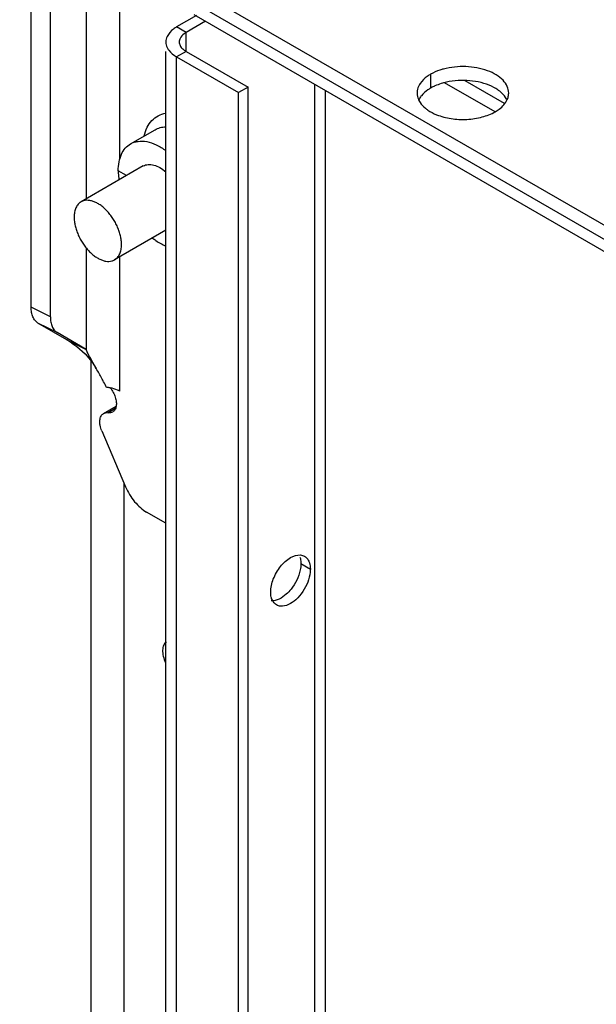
# Model space of a CAD drawing. Header units: inches. Extents: x 5 to 265, y 5 to 171.
# Tile 169 of 212: x 202.36 to 204.39, y 139.74 to 143.21. Entities that reach past the tile are written whole.
import ezdxf

# ---------------------------------------------------------------- set-up
doc = ezdxf.new("R2010")
doc.units = ezdxf.units.IN
doc.header["$LTSCALE"] = 14.96
doc.header["$MEASUREMENT"] = 0
doc.layers.get('0').update_dxf_attribs({"linetype": 'CONTINUOUS'})
doc.layers.add('03_ALL_AXES', color=7, linetype='CONTINUOUS')

msp = doc.modelspace()

# ---------------------------------------------------------------- linework, layer by layer
at = {"color": 7, "linetype": 'Continuous'}
for p, q in [((202.5894, 143.4933), (202.5894, 142.5802)), ((202.7078, 143.4249), (202.7078, 142.719)), ((202.3957, 142.1992), (202.3957, 143.3424)), ((202.4637, 142.1651), (202.4637, 143.3084)), ((202.9787, 143.2272), (202.9087, 143.1868)), ((203.0102, 143.207), (202.9419, 143.1676)), ((202.9694, 143.2306), (214.7319, 136.4397)), ((202.9419, 143.1676), (202.9087, 143.1868)), ((202.9419, 143.1007), (202.9419, 143.1676)), ((202.8709, 133.2758), (202.8709, 143.1007)), ((202.9419, 143.1007), (202.9087, 143.0815)), ((202.9419, 143.1007), (203.1604, 142.9745)), ((202.9087, 133.254), (202.9087, 143.0815)), ((202.9087, 143.0815), (203.1272, 142.9553)), ((204.0654, 142.9166), (203.9267, 142.9967)), ((203.1604, 142.9745), (203.1272, 142.9553)), ((203.1604, 133.1086), (203.1604, 142.9745)), ((203.3959, 132.9727), (203.3959, 142.9844)), ((203.4337, 132.9509), (203.4337, 142.9626)), ((204.0318, 142.8871), (203.8534, 142.99)), ((203.1272, 133.1278), (203.1272, 142.9553)), ((202.5894, 142.4084), (202.5894, 142.0498)), ((202.7078, 142.3761), (202.7078, 141.9025)), ((202.4637, 142.1651), (202.3957, 142.1992)), ((202.4877, 142.1089), (202.4198, 142.1429)), ((202.5215, 142.0839), (202.4198, 142.1429)), ((202.5894, 142.0498), (202.4877, 142.1089)), ((202.5387, 142.0723), (202.5215, 142.0839)), ((202.5215, 142.0839), (202.5894, 142.0498)), ((202.6075, 133.4279), (202.6075, 142.0085)), ((202.6509, 141.8238), (202.695, 141.8492)), ((202.6927, 141.8412), (202.667, 141.8263)), ((202.645, 141.7628), (202.7287, 141.5654)), ((202.7234, 133.3609), (202.7234, 141.5779)), ((202.8709, 141.4368), (202.8029, 141.4761)), ((203.3471, 141.2942), (203.3803, 141.275))]:
    msp.add_line(p, q, dxfattribs=at)
msp.add_lwpolyline([(202.5387, 142.0723), (202.5564, 142.0597), (202.5856, 142.034), (202.6109, 142.0044), (202.6254, 141.982)], dxfattribs=at)
for centre, radius, start, end in [((201.676, 141.4129), 1.1063, 27.0313, 28.1724), ((202.6511, 141.7831), 0.1331, 79.8198, 85.5127)]:
    msp.add_arc(centre, radius, start, end, dxfattribs=at)
for points, knots in [([(202.9087, 143.1868), (202.9049, 143.1846), (202.8917, 143.1759), (202.8802, 143.1638), (202.8753, 143.1534)], [0, 0, 0, 0, 0.277738, 1, 1, 1, 1]), ([(202.9419, 143.1676), (202.9395, 143.1662), (202.9311, 143.1607), (202.9238, 143.153), (202.9207, 143.1464)], [0, 0, 0, 0, 0.277738, 1, 1, 1, 1]), ([(202.8753, 143.1149), (202.8768, 143.1116), (202.8851, 143.098), (202.898, 143.0876), (202.9087, 143.0815)], [0, 0, 0, 0, 0.225566, 1, 1, 1, 1]), ([(202.9207, 143.1219), (202.9213, 143.1205), (202.9245, 143.1149), (202.9291, 143.11), (202.9329, 143.1069)], [0, 0, 0, 0, 0.233206, 1, 1, 1, 1]), ([(202.4198, 142.1429), (202.4159, 142.1452), (202.4087, 142.1515), (202.4011, 142.1646), (202.3966, 142.1809), (202.3957, 142.1929), (202.3957, 142.1992)], [0, 0, 0, 0, 0.210132, 0.44095, 0.703177, 1, 1, 1, 1]), ([(202.4637, 142.1651), (202.4637, 142.1588), (202.4645, 142.1468), (202.469, 142.1305), (202.4766, 142.1174), (202.4838, 142.1111), (202.4877, 142.1089)], [0, 0, 0, 0, 0.296823, 0.55905, 0.789868, 1, 1, 1, 1]), ([(202.6254, 141.982), (202.6188, 141.9937), (202.6062, 142.016), (202.5944, 142.0388), (202.5894, 142.0498)], [0, 0, 0, 0, 0.526173, 1, 1, 1, 1]), ([(202.6513, 141.9353), (202.6491, 141.9393), (202.6407, 141.955), (202.6319, 141.9705), (202.6254, 141.982)], [0, 0, 0, 0, 0.258405, 1, 1, 1, 1]), ([(202.7078, 141.9025), (202.7054, 141.9039), (202.6949, 141.9092), (202.6835, 141.9125), (202.6746, 141.9141)], [0, 0, 0, 0, 0.233241, 1, 1, 1, 1]), ([(202.6747, 141.9142), (202.6786, 141.9092), (202.6855, 141.8986), (202.6927, 141.8817), (202.6964, 141.8649), (202.6963, 141.8538), (202.6955, 141.8488)], [0, 0, 0, 0, 0.269424, 0.535577, 0.782953, 1, 1, 1, 1]), ([(202.6955, 141.8488), (202.6947, 141.8446), (202.6927, 141.8385), (202.6878, 141.8322), (202.6848, 141.8299), (202.6832, 141.8289)], [0, 0, 0, 0, 0.532898, 0.771388, 1, 1, 1, 1]), ([(202.645, 141.7628), (202.6424, 141.7691), (202.6385, 141.7813), (202.6373, 141.7969), (202.6392, 141.8078), (202.6419, 141.8145), (202.6457, 141.82), (202.6491, 141.8227), (202.6509, 141.8238)], [0, 0, 0, 0, 0.307437, 0.579177, 0.698465, 0.806662, 0.905894, 1, 1, 1, 1]), ([(202.6509, 141.8238), (202.6532, 141.8251), (202.6586, 141.8269), (202.6642, 141.8268), (202.667, 141.8263)], [0, 0, 0, 0, 0.480011, 1, 1, 1, 1]), ([(202.6832, 141.8289), (202.6809, 141.8276), (202.6755, 141.8258), (202.6699, 141.8259), (202.667, 141.8263)], [0, 0, 0, 0, 0.480075, 1, 1, 1, 1]), ([(202.7287, 141.5654), (202.7367, 141.5465), (202.7527, 141.5201), (202.78, 141.4917), (202.7951, 141.4805), (202.8029, 141.4761)], [0, 0, 0, 0, 0.522826, 0.771917, 1, 1, 1, 1]), ([(203.2403, 141.1941), (203.2403, 141.2097), (203.248, 141.2424), (203.2726, 141.2846), (203.3053, 141.3159), (203.3333, 141.3258), (203.3453, 141.3248)], [0, 0, 0, 0, 0.258397, 0.541455, 0.799849, 1, 1, 1, 1]), ([(203.3471, 141.2942), (203.3471, 141.2867), (203.3432, 141.2542), (203.3279, 141.2235), (203.3121, 141.2039)], [0, 0, 0, 0, 0.228716, 1, 1, 1, 1]), ([(203.3436, 141.3173), (203.3442, 141.3155), (203.3463, 141.308), (203.3471, 141.3001), (203.3471, 141.2942)], [0, 0, 0, 0, 0.235227, 1, 1, 1, 1]), ([(203.3749, 141.3029), (203.3759, 141.3009), (203.3792, 141.2919), (203.3803, 141.2823), (203.3803, 141.275)], [0, 0, 0, 0, 0.231419, 1, 1, 1, 1]), ([(203.3803, 141.275), (203.3803, 141.2714), (203.3794, 141.2557), (203.3753, 141.2404), (203.371, 141.2291)], [0, 0, 0, 0, 0.231048, 1, 1, 1, 1]), ([(203.371, 141.2291), (203.3619, 141.2057), (203.3378, 141.168), (203.2945, 141.1426), (203.2753, 141.1443)], [0, 0, 0, 0, 0.566132, 1, 1, 1, 1]), ([(203.2438, 141.171), (203.2432, 141.1727), (203.2411, 141.1803), (203.2403, 141.1882), (203.2403, 141.1941)], [0, 0, 0, 0, 0.235227, 1, 1, 1, 1]), ([(203.3121, 141.2039), (203.307, 141.1976), (203.2886, 141.1779), (203.2613, 141.1618), (203.2421, 141.1635)], [0, 0, 0, 0, 0.298288, 1, 1, 1, 1]), ([(203.2608, 141.1488), (203.2565, 141.1513), (203.2513, 141.1563), (203.2477, 141.1622), (203.2469, 141.1638)], [0, 0, 0, 0, 0.736206, 1, 1, 1, 1]), ([(202.8734, 141.0181), (202.8691, 141.0156), (202.8615, 141.0066), (202.8581, 140.9882), (202.8608, 140.9668), (202.8662, 140.9523), (202.8698, 140.945)], [0, 0, 0, 0, 0.189061, 0.416645, 0.691736, 1, 1, 1, 1])]:
    msp.add_open_spline(points, degree=3, knots=knots, dxfattribs=at)
for points in [[(202.8753, 143.1534), (202.8725, 143.1475), (202.8709, 143.1407), (202.8709, 143.1341)], [(202.8709, 143.1341), (202.8709, 143.1276), (202.8725, 143.1208), (202.8753, 143.1149)], [(202.9207, 143.1464), (202.9189, 143.1426), (202.9179, 143.1383), (202.9179, 143.1341)], [(202.9179, 143.1341), (202.9179, 143.13), (202.9189, 143.1257), (202.9207, 143.1219)], [(202.9329, 143.1069), (202.9357, 143.1046), (202.9388, 143.1025), (202.9419, 143.1007)], [(203.3453, 141.3248), (203.3504, 141.3243), (203.3554, 141.3228), (203.3598, 141.3203)], [(203.3598, 141.3203), (203.3642, 141.3178), (203.3681, 141.3141), (203.371, 141.31)], [(203.371, 141.31), (203.3725, 141.3078), (203.3738, 141.3054), (203.3749, 141.3029)], [(203.2469, 141.1638), (203.2457, 141.1661), (203.2447, 141.1685), (203.2438, 141.171)], [(203.2753, 141.1443), (203.2703, 141.1448), (203.2652, 141.1463), (203.2608, 141.1488)]]:
    msp.add_open_spline(points, degree=3, dxfattribs=at)
at = {"layer": '03_ALL_AXES', "color": 7, "linetype": 'Continuous'}
for p, q in [((201.0232, 144.4465), (214.8118, 136.4858)), ((201.0232, 144.3975), (214.7694, 136.4613)), ((203.8039, 143.0199), (203.8039, 142.9709)), ((202.746, 142.7746), (202.8328, 142.8247)), ((202.791, 142.6966), (202.5718, 142.5701)), ((202.732, 142.6626), (202.7029, 142.6793)), ((202.8709, 142.4702), (202.6898, 142.3657))]:
    msp.add_line(p, q, dxfattribs=at)
for centre, start, end in [((203.8108, 142.954), 171.4042, 180.0281), ((204.0254, 142.9539), 351.4042, 0.0281)]:
    msp.add_arc(centre, 0.0542, start, end, dxfattribs=at)
for points, knots in [([(203.8499, 143.0385), (203.8457, 143.0373), (203.8298, 143.0326), (203.8145, 143.026), (203.8039, 143.0199)], [0, 0, 0, 0, 0.263268, 1, 1, 1, 1]), ([(204.0796, 142.954), (204.0796, 142.9619), (204.0757, 142.9787), (204.0597, 143.0008), (204.0354, 143.0195), (203.9921, 143.0396), (203.9282, 143.0506), (203.8754, 143.0453), (203.8499, 143.0385)], [0, 0, 0, 0, 0.087232, 0.184044, 0.295672, 0.422614, 0.708159, 1, 1, 1, 1]), ([(203.8039, 143.0199), (203.8001, 143.0177), (203.7863, 143.0089), (203.774, 142.9974), (203.7674, 142.9875)], [0, 0, 0, 0, 0.272372, 1, 1, 1, 1]), ([(204.0107, 142.9814), (203.9859, 142.9914), (203.9315, 143.0018), (203.8765, 142.9967), (203.8499, 142.9895)], [0, 0, 0, 0, 0.492405, 1, 1, 1, 1]), ([(203.7674, 142.9875), (203.7661, 142.9855), (203.7614, 142.9776), (203.7582, 142.9688), (203.7572, 142.9621)], [0, 0, 0, 0, 0.262095, 1, 1, 1, 1]), ([(203.8039, 142.9709), (203.8007, 142.969), (203.7889, 142.9616), (203.7782, 142.9523), (203.7717, 142.9444)], [0, 0, 0, 0, 0.268125, 1, 1, 1, 1]), ([(203.8195, 142.9788), (203.8182, 142.9782), (203.8129, 142.9758), (203.8077, 142.9731), (203.8039, 142.9709)], [0, 0, 0, 0, 0.256085, 1, 1, 1, 1]), ([(203.8499, 142.9895), (203.8472, 142.9888), (203.8369, 142.9858), (203.8268, 142.9821), (203.8195, 142.9788)], [0, 0, 0, 0, 0.257361, 1, 1, 1, 1]), ([(204.0504, 142.9585), (204.0476, 142.9607), (204.0354, 142.9699), (204.0216, 142.977), (204.0107, 142.9814)], [0, 0, 0, 0, 0.233874, 1, 1, 1, 1]), ([(204.0729, 142.9315), (204.0717, 142.9339), (204.0657, 142.9441), (204.0574, 142.9527), (204.0504, 142.9585)], [0, 0, 0, 0, 0.234163, 1, 1, 1, 1]), ([(203.7566, 142.954), (203.7566, 142.9517), (203.7572, 142.9426), (203.7601, 142.9336), (203.7633, 142.9275)], [0, 0, 0, 0, 0.244781, 1, 1, 1, 1]), ([(203.7717, 142.9444), (203.7707, 142.9431), (203.7668, 142.9379), (203.7635, 142.9323), (203.7616, 142.9279)], [0, 0, 0, 0, 0.259767, 1, 1, 1, 1]), ([(203.7633, 142.9275), (203.7645, 142.925), (203.7706, 142.9149), (203.7789, 142.9062), (203.7858, 142.9005)], [0, 0, 0, 0, 0.234163, 1, 1, 1, 1]), ([(204.0323, 142.888), (204.0372, 142.8909), (204.0541, 142.9019), (204.0688, 142.9177), (204.0746, 142.931)], [0, 0, 0, 0, 0.279986, 1, 1, 1, 1]), ([(203.7858, 142.9005), (203.7886, 142.8982), (203.8008, 142.889), (203.8146, 142.882), (203.8255, 142.8776)], [0, 0, 0, 0, 0.233874, 1, 1, 1, 1]), ([(203.8255, 142.8776), (203.8417, 142.871), (203.8772, 142.8619), (203.9319, 142.8593), (203.9851, 142.8671), (204.018, 142.8798), (204.0323, 142.888)], [0, 0, 0, 0, 0.247189, 0.509886, 0.767303, 1, 1, 1, 1]), ([(202.7942, 142.8025), (202.7966, 142.813), (202.8032, 142.8328), (202.8201, 142.8579), (202.8431, 142.8754), (202.8611, 142.8811), (202.8703, 142.8825)], [0, 0, 0, 0, 0.276753, 0.526702, 0.762184, 1, 1, 1, 1]), ([(202.8328, 142.8247), (202.8383, 142.8279), (202.8506, 142.8328), (202.8637, 142.8344), (202.8704, 142.8344)], [0, 0, 0, 0, 0.488375, 1, 1, 1, 1]), ([(202.746, 142.7746), (202.75, 142.7769), (202.7587, 142.7808), (202.7781, 142.7852), (202.8054, 142.7837), (202.8389, 142.7717), (202.8603, 142.7584), (202.871, 142.7504)], [0, 0, 0, 0, 0.104109, 0.210933, 0.440956, 0.7031, 1, 1, 1, 1]), ([(202.7029, 142.6793), (202.7029, 142.6899), (202.7045, 142.7099), (202.7126, 142.7375), (202.7263, 142.7598), (202.7391, 142.7706), (202.746, 142.7746)], [0, 0, 0, 0, 0.289744, 0.549073, 0.782216, 1, 1, 1, 1]), ([(202.7029, 142.6793), (202.7029, 142.6768), (202.7031, 142.6663), (202.7041, 142.6558), (202.7053, 142.6479)], [0, 0, 0, 0, 0.242102, 1, 1, 1, 1]), ([(202.791, 142.6966), (202.7936, 142.6981), (202.7991, 142.7005), (202.8117, 142.7029), (202.8294, 142.7008), (202.8509, 142.6913), (202.8643, 142.6814), (202.8709, 142.6756)], [0, 0, 0, 0, 0.101204, 0.205685, 0.434003, 0.698647, 1, 1, 1, 1]), ([(202.7142, 142.4197), (202.7142, 142.4246), (202.7136, 142.4347), (202.7108, 142.4501), (202.7064, 142.4658), (202.7004, 142.4815), (202.6928, 142.497), (202.684, 142.5119), (202.674, 142.5258), (202.6631, 142.5385), (202.6515, 142.5497), (202.6394, 142.5591), (202.6272, 142.5666), (202.615, 142.572), (202.6031, 142.5751), (202.5917, 142.576), (202.5811, 142.5744), (202.5747, 142.5717), (202.5718, 142.5701)], [0, 0, 0, 0, 0.062394, 0.128743, 0.198347, 0.270335, 0.343724, 0.417467, 0.490503, 0.561801, 0.630409, 0.695507, 0.756464, 0.812911, 0.86482, 0.912603, 0.957185, 1, 1, 1, 1]), ([(202.5718, 142.5701), (202.5699, 142.5689), (202.5661, 142.5664), (202.5612, 142.5615), (202.557, 142.5558), (202.5535, 142.5492), (202.5508, 142.5418), (202.5481, 142.5308), (202.5474, 142.522), (202.5474, 142.516)], [0, 0, 0, 0, 0.108048, 0.218132, 0.332107, 0.451504, 0.577464, 0.710721, 1, 1, 1, 1]), ([(202.5474, 142.516), (202.5474, 142.5112), (202.548, 142.501), (202.5508, 142.4857), (202.5552, 142.47), (202.5612, 142.4542), (202.5688, 142.4387), (202.5776, 142.4239), (202.5876, 142.41), (202.5985, 142.3973), (202.6101, 142.3861), (202.6222, 142.3767), (202.6344, 142.3692), (202.6466, 142.3638), (202.6585, 142.3606), (202.6699, 142.3598), (202.6805, 142.3613), (202.6869, 142.364), (202.6898, 142.3657)], [0, 0, 0, 0, 0.062394, 0.128743, 0.198347, 0.270335, 0.343724, 0.417467, 0.490503, 0.561801, 0.630409, 0.695507, 0.756464, 0.812911, 0.86482, 0.912603, 0.957185, 1, 1, 1, 1]), ([(202.8239, 142.4424), (202.8277, 142.4394), (202.8424, 142.4285), (202.8585, 142.4193), (202.871, 142.4142)], [0, 0, 0, 0, 0.264813, 1, 1, 1, 1]), ([(202.6898, 142.3657), (202.6917, 142.3668), (202.6955, 142.3694), (202.7004, 142.3742), (202.7046, 142.38), (202.7081, 142.3866), (202.7108, 142.3939), (202.7135, 142.4049), (202.7142, 142.4137), (202.7142, 142.4197)], [0, 0, 0, 0, 0.108048, 0.218132, 0.332107, 0.451504, 0.577464, 0.710721, 1, 1, 1, 1])]:
    msp.add_open_spline(points, degree=3, knots=knots, dxfattribs=at)
msp.add_open_spline([(204.0746, 142.931), (204.0767, 142.9357), (204.0782, 142.9407), (204.079, 142.9458)], degree=3, dxfattribs=at)

doc.saveas('drawing.dxf')
